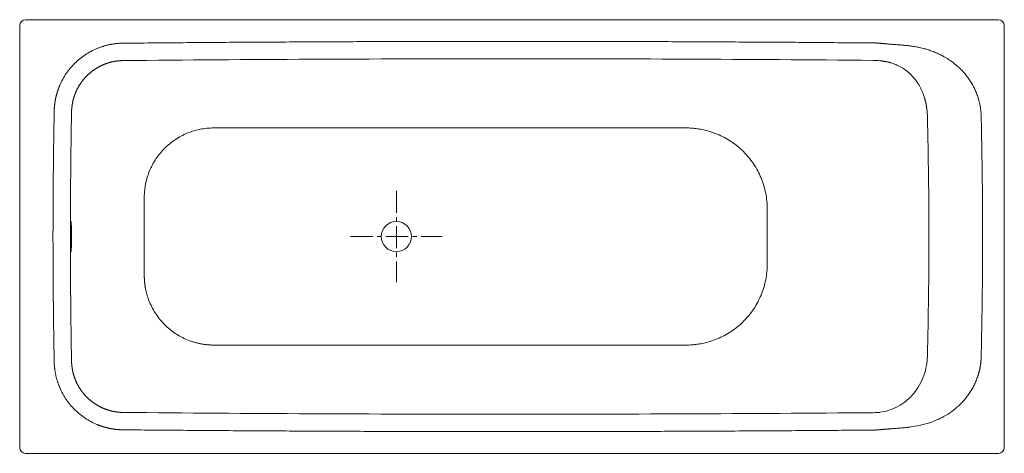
# Model space of a CAD drawing. Header units: millimetres. Extents: x 631 to 2330, y 458 to 1207.
import ezdxf

# ---------------------------------------------------------------- set-up
doc = ezdxf.new("R2010")
doc.units = ezdxf.units.MM
doc.header["$LTSCALE"] = 4
doc.header["$MEASUREMENT"] = 0
doc.linetypes.add('MITTE', pattern=[50.8, 31.75, -6.35, 6.35, -6.35])
doc.layers.get('0').update_dxf_attribs({"lineweight": 20})
doc.layers.add('Kontur 2', color=8, linetype='Continuous', lineweight=9)
doc.layers.add('mittellinien_aktuell', color=7, linetype='MITTE', lineweight=9)

msp = doc.modelspace()

# ---------------------------------------------------------------- linework, layer by layer
for p, q in [((641.4, 1206.6), (2320.4, 1206.6)), ((631.4, 467.6), (631.4, 1196.6)), ((2330.4, 1196.6), (2330.4, 467.6)), ((2320.4, 457.6), (641.4, 457.6))]:
    msp.add_line(p, q)
msp.add_circle((1281.4, 832.1), 26)
for centre, start, end in [((641.4, 1196.6), 90, 180), ((2320.4, 1196.6), 0, 90), ((641.4, 467.6), 180, 270), ((2320.4, 467.6), 270, 0)]:
    msp.add_arc(centre, 10, start, end)
for points in [[(2104.1, 1136.4), (1888.4, 1138.3), (1457.1, 1140.1), (1025.8, 1138), (810.1, 1136)], [(2115.4, 1135.8), (2111.6, 1136.2), (2107.8, 1136.4), (2104.1, 1136.4)], [(721, 1047.7), (718.3, 904), (718.3, 760.3), (721, 616.6)], [(2197.8, 1038.6), (2201.1, 901), (2201.1, 763.3), (2197.8, 625.6)], [(810.1, 528.3), (1025.8, 526.3), (1457.1, 524.2), (1888.4, 526), (2104.1, 527.8)], [(2104.1, 527.8), (2107.8, 527.9), (2111.6, 528.1), (2115.4, 528.4)]]:
    msp.add_open_spline(points, degree=3)
for points, knots in [([(810.1, 1136), (809.8, 1136), (809.2, 1136), (808.2, 1136), (807.3, 1135.9), (806.3, 1135.9), (805.3, 1135.8), (804.4, 1135.8), (803.4, 1135.7), (802.4, 1135.6), (801.4, 1135.5), (800.5, 1135.4), (799.5, 1135.3), (798.5, 1135.1), (797.5, 1135), (796.5, 1134.8), (795.5, 1134.7), (794.5, 1134.5), (793.5, 1134.3), (792.5, 1134.1), (791.5, 1133.9), (790.5, 1133.7), (789.5, 1133.4), (788.5, 1133.2), (787.5, 1132.9), (786.5, 1132.6), (785.5, 1132.3), (784.5, 1132), (783.5, 1131.7), (782.5, 1131.4), (781.5, 1131.1), (780.5, 1130.7), (779.6, 1130.4), (778.6, 1130), (777.6, 1129.6), (776.6, 1129.2), (775.6, 1128.8), (774.6, 1128.3), (773.6, 1127.9), (772.7, 1127.5), (771.7, 1127), (770.7, 1126.5), (769.8, 1126), (768.8, 1125.5), (767.9, 1125), (766.9, 1124.5), (766, 1123.9), (765, 1123.4), (764.1, 1122.8), (763.1, 1122.3), (762.2, 1121.7), (761.3, 1121.1), (760.4, 1120.5), (759.5, 1119.8), (758.6, 1119.2), (757.7, 1118.6), (756.8, 1117.9), (755.9, 1117.2), (755.1, 1116.6), (754.2, 1115.9), (753.4, 1115.2), (752.5, 1114.4), (751.7, 1113.7), (750.8, 1113), (750, 1112.2), (749.2, 1111.5), (748.4, 1110.7), (747.6, 1109.9), (746.8, 1109.2), (746.1, 1108.4), (745.3, 1107.6), (744.6, 1106.8), (743.8, 1105.9), (743.1, 1105.1), (742.4, 1104.3), (741.6, 1103.4), (740.9, 1102.6), (740.3, 1101.7), (739.6, 1100.8), (738.9, 1100), (738.3, 1099.1), (737.6, 1098.2), (737, 1097.3), (736.4, 1096.4), (735.8, 1095.5), (735.2, 1094.5), (734.6, 1093.6), (734, 1092.7), (733.4, 1091.7), (732.9, 1090.8), (732.4, 1089.9), (731.8, 1088.9), (731.3, 1088), (730.8, 1087), (730.3, 1086), (729.9, 1085.1), (729.4, 1084.1), (729, 1083.1), (728.5, 1082.1), (728.1, 1081.2), (727.7, 1080.2), (727.3, 1079.2), (726.9, 1078.2), (726.5, 1077.2), (726.2, 1076.2), (725.8, 1075.2), (725.5, 1074.2), (725.2, 1073.2), (724.9, 1072.3), (724.6, 1071.3), (724.3, 1070.3), (724, 1069.3), (723.7, 1068.3), (723.5, 1067.3), (723.3, 1066.3), (723, 1065.3), (722.8, 1064.3), (722.6, 1063.3), (722.4, 1062.3), (722.3, 1061.3), (722.1, 1060.3), (721.9, 1059.3), (721.8, 1058.3), (721.7, 1057.4), (721.6, 1056.4), (721.4, 1055.4), (721.3, 1054.4), (721.3, 1053.4), (721.2, 1052.5), (721.1, 1051.5), (721.1, 1050.5), (721, 1049.6), (721, 1048.6), (721, 1048), (721, 1047.7)], [0, 0, 0, 0, 0.006862, 0.013753, 0.020672, 0.027621, 0.034598, 0.041603, 0.048636, 0.055697, 0.062786, 0.069902, 0.077045, 0.084214, 0.09141, 0.098632, 0.10588, 0.113154, 0.120452, 0.127776, 0.135123, 0.142495, 0.149891, 0.15731, 0.164753, 0.172218, 0.179705, 0.187214, 0.194744, 0.202296, 0.209868, 0.21746, 0.225072, 0.232703, 0.240353, 0.248022, 0.255708, 0.263412, 0.271133, 0.27887, 0.286623, 0.294391, 0.302175, 0.309972, 0.317784, 0.325609, 0.333447, 0.341297, 0.349159, 0.357031, 0.364915, 0.372808, 0.380711, 0.388623, 0.396543, 0.404471, 0.412406, 0.420348, 0.428296, 0.436249, 0.444207, 0.452169, 0.460134, 0.468103, 0.476074, 0.484047, 0.492021, 0.499996, 0.507971, 0.515945, 0.523918, 0.531889, 0.539858, 0.547823, 0.555785, 0.563743, 0.571696, 0.579644, 0.587586, 0.595521, 0.603449, 0.611369, 0.619281, 0.627184, 0.635078, 0.642961, 0.650834, 0.658696, 0.666546, 0.674384, 0.682209, 0.690021, 0.697819, 0.705602, 0.713371, 0.721124, 0.728861, 0.736582, 0.744286, 0.751972, 0.759641, 0.767291, 0.774922, 0.782535, 0.790127, 0.797699, 0.805251, 0.812781, 0.820291, 0.827778, 0.835243, 0.842685, 0.850105, 0.857501, 0.864873, 0.872221, 0.879544, 0.886843, 0.894117, 0.901365, 0.908587, 0.915783, 0.922953, 0.930096, 0.937212, 0.944301, 0.951362, 0.958396, 0.965401, 0.972378, 0.979327, 0.986247, 0.993138, 1, 1, 1, 1]), ([(2197.8, 1038.6), (2197.8, 1038.9), (2197.8, 1039.5), (2197.8, 1040.4), (2197.7, 1041.3), (2197.7, 1042.3), (2197.6, 1043.2), (2197.6, 1044.1), (2197.5, 1045.1), (2197.4, 1046.1), (2197.4, 1047.1), (2197.3, 1048.1), (2197.2, 1049.1), (2197.1, 1050.1), (2196.9, 1051.1), (2196.8, 1052.2), (2196.7, 1053.3), (2196.5, 1054.3), (2196.4, 1055.4), (2196.2, 1056.5), (2196, 1057.6), (2195.8, 1058.8), (2195.6, 1059.9), (2195.4, 1061), (2195.1, 1062.2), (2194.9, 1063.4), (2194.6, 1064.5), (2194.3, 1065.7), (2194, 1066.9), (2193.7, 1068.1), (2193.4, 1069.3), (2193, 1070.6), (2192.5, 1072.4), (2191.6, 1075.1), (2190.3, 1078.8), (2188.6, 1083), (2186.5, 1087.6), (2184.1, 1092.1), (2181.7, 1096.1), (2179.5, 1099.3), (2177, 1102.9), (2174, 1106.6), (2170, 1111), (2165.7, 1115), (2161, 1118.8), (2156.4, 1122.1), (2151.8, 1124.8), (2147.5, 1127.1), (2143.2, 1129), (2139, 1130.7), (2135.8, 1131.8), (2133.4, 1132.5), (2131.9, 1132.9), (2130.5, 1133.2), (2129, 1133.6), (2127.5, 1133.9), (2126.1, 1134.2), (2124.6, 1134.5), (2123.2, 1134.8), (2121.8, 1135), (2120.3, 1135.2), (2118.9, 1135.4), (2117.5, 1135.6), (2116.6, 1135.7), (2116.1, 1135.7)], [0, 0, 0, 0, 0.006099, 0.01229, 0.018573, 0.024948, 0.031418, 0.037982, 0.044642, 0.051399, 0.058252, 0.065203, 0.072252, 0.079401, 0.08665, 0.093999, 0.101449, 0.109002, 0.116656, 0.124414, 0.132275, 0.14024, 0.14831, 0.156485, 0.164765, 0.17315, 0.181642, 0.190241, 0.198945, 0.207757, 0.216676, 0.225703, 0.234836, 0.258311, 0.286238, 0.318694, 0.355745, 0.396081, 0.4304, 0.458582, 0.480555, 0.526701, 0.565053, 0.612606, 0.657178, 0.698752, 0.737343, 0.772354, 0.805647, 0.837288, 0.867359, 0.878179, 0.888879, 0.899462, 0.909933, 0.920297, 0.930559, 0.940725, 0.9508, 0.960789, 0.970698, 0.980532, 0.990297, 1, 1, 1, 1]), ([(720.6, 850.4), (720.6, 851.6), (720.5, 852.7), (720.4, 854.1), (720.4, 854.6), (720.3, 855.4), (720.3, 855.8), (720.2, 856.7), (720.1, 857.2), (720, 857.7), (720, 857.8), (720, 857.9), (720, 857.9), (719.9, 858.1), (719.9, 858.1), (719.8, 858.1), (719.7, 858), (719.7, 857.6), (719.7, 857.5), (719.6, 857.3), (719.6, 857.2), (719.6, 856.8), (719.5, 856.3), (719.5, 855.6), (719.5, 855), (719.5, 854.8), (719.4, 854.3), (719.4, 854.1), (719.4, 852.9), (719.3, 851.9), (719.3, 850.1), (719.3, 849.5), (719.3, 848.5), (719.3, 848.1), (719.2, 847.4), (719.2, 847.1), (719.2, 845.3), (719.2, 843.9), (719.2, 841.9), (719.2, 841.5), (719.2, 840.7), (719.2, 840.3), (719.2, 839.1), (719.2, 838.2), (719.1, 835.7), (719.1, 834.1), (719.1, 831.5), (719.1, 830.6), (719.1, 828.9), (719.1, 828.1), (719.2, 826.4), (719.2, 825.6), (719.2, 824), (719.2, 823.2), (719.2, 820.8), (719.2, 819.3), (719.2, 817.2), (719.3, 816.5), (719.3, 815.1), (719.3, 814.5), (719.3, 812.7), (719.4, 811.6), (719.4, 810.4), (719.4, 810.2), (719.4, 809.7), (719.5, 809.5), (719.5, 808.9), (719.5, 808.5), (719.6, 807.9), (719.6, 807.6), (719.6, 807.2), (719.6, 807.1), (719.7, 806.9), (719.7, 806.8), (719.7, 806.3), (719.8, 806.2), (719.9, 806.1), (719.9, 806.2), (720, 806.3), (720, 806.3), (720, 806.4), (720, 806.5), (720.1, 806.9), (720.2, 807.4), (720.3, 808.2), (720.3, 808.4), (720.3, 808.7), (720.3, 808.9), (720.4, 809.5), (720.4, 809.9), (720.5, 811.3), (720.6, 812.4), (720.6, 813.9), (720.6, 814.2), (720.7, 814.8), (720.7, 815.1), (720.7, 816.1), (720.7, 816.8), (720.8, 818.2), (720.8, 818.9), (720.9, 820.4), (720.9, 821.2), (720.9, 823.6), (721, 825.2), (721, 827.7), (721, 828.5), (721, 830.2), (721, 831.1), (721, 833.6), (721, 835.3), (721, 837.8), (721, 838.7), (720.9, 840.3), (720.9, 841.1), (720.9, 842.7), (720.9, 843.4), (720.8, 844.9), (720.8, 845.7), (720.7, 847.8), (720.7, 849.2), (720.6, 850.4)], [0, 0, 0, 0, 0.03125, 0.03125, 0.046875, 0.046875, 0.0625, 0.0625, 0.09375, 0.09375, 0.101563, 0.101563, 0.109375, 0.109375, 0.125, 0.125, 0.15625, 0.15625, 0.164063, 0.164063, 0.171875, 0.171875, 0.1875, 0.203125, 0.203125, 0.210938, 0.210938, 0.21875, 0.21875, 0.25, 0.25, 0.265625, 0.265625, 0.273438, 0.273438, 0.28125, 0.28125, 0.3125, 0.3125, 0.320313, 0.320313, 0.328125, 0.328125, 0.34375, 0.34375, 0.375, 0.375, 0.390625, 0.390625, 0.40625, 0.40625, 0.421875, 0.421875, 0.4375, 0.4375, 0.46875, 0.46875, 0.484375, 0.484375, 0.5, 0.5, 0.53125, 0.53125, 0.539063, 0.539063, 0.546875, 0.546875, 0.5625, 0.5625, 0.578125, 0.578125, 0.585938, 0.585938, 0.59375, 0.59375, 0.625, 0.625, 0.640625, 0.640625, 0.648438, 0.648438, 0.65625, 0.65625, 0.6875, 0.6875, 0.695313, 0.695313, 0.703125, 0.703125, 0.71875, 0.71875, 0.75, 0.75, 0.757813, 0.757813, 0.765625, 0.765625, 0.78125, 0.78125, 0.796875, 0.796875, 0.8125, 0.8125, 0.84375, 0.84375, 0.859375, 0.859375, 0.875, 0.875, 0.90625, 0.90625, 0.921875, 0.921875, 0.9375, 0.9375, 0.953125, 0.953125, 0.96875, 0.96875, 1, 1, 1, 1]), ([(721, 616.6), (721, 616.3), (721, 615.6), (721, 614.7), (721.1, 613.7), (721.1, 612.8), (721.2, 611.8), (721.3, 610.8), (721.3, 609.8), (721.4, 608.9), (721.6, 607.9), (721.7, 606.9), (721.8, 605.9), (721.9, 604.9), (722.1, 604), (722.3, 603), (722.4, 602), (722.6, 601), (722.8, 600), (723, 599), (723.3, 598), (723.5, 597), (723.7, 596), (724, 595), (724.3, 594), (724.6, 593), (724.9, 592), (725.2, 591), (725.5, 590), (725.8, 589), (726.2, 588), (726.5, 587.1), (726.9, 586.1), (727.3, 585.1), (727.7, 584.1), (728.1, 583.1), (728.5, 582.1), (729, 581.1), (729.4, 580.2), (729.9, 579.2), (730.3, 578.2), (730.8, 577.3), (731.3, 576.3), (731.8, 575.4), (732.4, 574.4), (732.9, 573.5), (733.4, 572.5), (734, 571.6), (734.6, 570.7), (735.2, 569.7), (735.8, 568.8), (736.4, 567.9), (737, 567), (737.6, 566.1), (738.3, 565.2), (738.9, 564.3), (739.6, 563.4), (740.3, 562.6), (740.9, 561.7), (741.6, 560.9), (742.4, 560), (743.1, 559.2), (743.8, 558.3), (744.6, 557.5), (745.3, 556.7), (746.1, 555.9), (746.8, 555.1), (747.6, 554.3), (748.4, 553.5), (749.2, 552.8), (750, 552), (750.8, 551.3), (751.7, 550.5), (752.5, 549.8), (753.4, 549.1), (754.2, 548.4), (755.1, 547.7), (755.9, 547), (756.8, 546.4), (757.7, 545.7), (758.6, 545.1), (759.5, 544.4), (760.4, 543.8), (761.3, 543.2), (762.2, 542.6), (763.1, 542), (764.1, 541.4), (765, 540.9), (766, 540.3), (766.9, 539.8), (767.9, 539.3), (768.8, 538.7), (769.8, 538.2), (770.7, 537.8), (771.7, 537.3), (772.7, 536.8), (773.6, 536.4), (774.6, 535.9), (775.6, 535.5), (776.6, 535.1), (777.6, 534.7), (778.6, 534.3), (779.6, 533.9), (780.5, 533.6), (781.5, 533.2), (782.5, 532.9), (783.5, 532.5), (784.5, 532.2), (785.5, 531.9), (786.5, 531.6), (787.5, 531.4), (788.5, 531.1), (789.5, 530.8), (790.5, 530.6), (791.5, 530.4), (792.5, 530.2), (793.5, 530), (794.5, 529.8), (795.5, 529.6), (796.5, 529.4), (797.5, 529.3), (798.5, 529.1), (799.5, 529), (800.5, 528.9), (801.4, 528.8), (802.4, 528.7), (803.4, 528.6), (804.4, 528.5), (805.3, 528.4), (806.3, 528.4), (807.3, 528.3), (808.2, 528.3), (809.2, 528.3), (809.8, 528.3), (810.1, 528.3)], [0, 0, 0, 0, 0.006862, 0.013753, 0.020673, 0.027622, 0.034599, 0.041604, 0.048638, 0.055699, 0.062788, 0.069904, 0.077047, 0.084217, 0.091413, 0.098635, 0.105883, 0.113157, 0.120456, 0.127779, 0.135127, 0.142499, 0.149895, 0.157315, 0.164757, 0.172222, 0.179709, 0.187219, 0.194749, 0.202301, 0.209873, 0.217465, 0.225078, 0.232709, 0.240359, 0.248028, 0.255714, 0.263418, 0.271139, 0.278876, 0.286629, 0.294398, 0.302181, 0.309979, 0.317791, 0.325616, 0.333454, 0.341304, 0.349166, 0.357039, 0.364922, 0.372816, 0.380719, 0.388631, 0.396551, 0.404479, 0.412414, 0.420356, 0.428304, 0.436257, 0.444215, 0.452177, 0.460142, 0.468111, 0.476082, 0.484055, 0.492029, 0.500004, 0.507979, 0.515953, 0.523926, 0.531897, 0.539866, 0.547831, 0.555793, 0.563751, 0.571704, 0.579652, 0.587594, 0.595529, 0.603457, 0.611377, 0.619289, 0.627192, 0.635085, 0.642969, 0.650841, 0.658703, 0.666553, 0.674391, 0.682216, 0.690028, 0.697825, 0.705609, 0.713377, 0.72113, 0.728867, 0.736588, 0.744292, 0.751978, 0.759647, 0.767297, 0.774928, 0.78254, 0.790132, 0.797704, 0.805256, 0.812786, 0.820295, 0.827782, 0.835247, 0.84269, 0.850109, 0.857505, 0.864877, 0.872224, 0.879548, 0.886846, 0.89412, 0.901368, 0.90859, 0.915786, 0.922955, 0.930098, 0.937214, 0.944303, 0.951364, 0.958397, 0.965402, 0.972379, 0.979328, 0.986247, 0.993138, 1, 1, 1, 1]), ([(2115.7, 528.5), (2120.9, 529.1), (2126.1, 530.2), (2136.5, 533.6), (2141.8, 535.7), (2151.9, 541.2), (2156.7, 544.5), (2165.9, 552.1), (2170.2, 556.3), (2177.9, 565.6), (2181.4, 570.7), (2187.3, 581.2), (2189.7, 586.7), (2193.7, 597.9), (2195.1, 603.5), (2197.1, 614.7), (2197.6, 620.3), (2197.7, 625.6)], [0, 0, 0, 0, 0.125, 0.125, 0.25, 0.25, 0.375, 0.375, 0.5, 0.5, 0.625, 0.625, 0.75, 0.75, 0.875, 0.875, 1, 1, 1, 1])]:
    msp.add_open_spline(points, degree=3, knots=knots)
at = {"layer": 'Kontur 2'}
for points, knots in [([(691, 1048.2), (691, 1048.6), (691, 1049.3), (691, 1050.3), (691.1, 1051.3), (691.1, 1052.3), (691.2, 1053.3), (691.2, 1054.3), (691.3, 1055.3), (691.4, 1056.3), (691.5, 1057.3), (691.6, 1058.3), (691.7, 1059.3), (691.8, 1060.3), (691.9, 1061.3), (692.1, 1062.3), (692.2, 1063.3), (692.3, 1064.3), (692.5, 1065.3), (692.7, 1066.3), (692.8, 1067.3), (693, 1068.3), (693.2, 1069.2), (693.4, 1070.2), (693.6, 1071.2), (693.8, 1072.2), (694, 1073.2), (694.3, 1074.1), (694.5, 1075.1), (694.8, 1076.1), (695, 1077), (695.3, 1078), (695.6, 1079), (695.8, 1079.9), (696.1, 1080.9), (696.4, 1081.9), (696.7, 1082.8), (697, 1083.8), (697.4, 1084.7), (697.7, 1085.7), (698, 1086.6), (698.4, 1087.6), (698.7, 1088.5), (699.1, 1089.5), (699.5, 1090.4), (699.8, 1091.3), (700.2, 1092.3), (702, 1096.5), (705.5, 1103.7), (711.6, 1113.6), (718.5, 1122.8), (726.4, 1131.4), (735, 1139.2), (744.3, 1146), (754.2, 1152), (761.9, 1155.6), (766.9, 1157.6), (768.9, 1158.4), (771, 1159.2), (773.1, 1159.9), (775.2, 1160.6), (777.3, 1161.2), (779.4, 1161.8), (781.5, 1162.4), (783.7, 1162.9), (785.8, 1163.4), (787.9, 1163.8), (790.1, 1164.2), (792.3, 1164.6), (794.4, 1164.9), (796.6, 1165.2), (798.8, 1165.4), (801, 1165.6), (803.2, 1165.8), (805.4, 1165.9), (807.6, 1166), (809.1, 1166), (809.9, 1166)], [0, 0, 0, 0, 0.0055, 0.010991, 0.016475, 0.02195, 0.027419, 0.03288, 0.038335, 0.043784, 0.049227, 0.054664, 0.060096, 0.065524, 0.070948, 0.076367, 0.081783, 0.087196, 0.092606, 0.098014, 0.10342, 0.108824, 0.114228, 0.11963, 0.125032, 0.130434, 0.135836, 0.141239, 0.146643, 0.152049, 0.157457, 0.162867, 0.168279, 0.173695, 0.179114, 0.184537, 0.189965, 0.195397, 0.200834, 0.206276, 0.211724, 0.217179, 0.222639, 0.228107, 0.233582, 0.239065, 0.244556, 0.250055, 0.312831, 0.375022, 0.437216, 0.500001, 0.562777, 0.624968, 0.687162, 0.749948, 0.761981, 0.773977, 0.785938, 0.797869, 0.809774, 0.821657, 0.833521, 0.845372, 0.857212, 0.869047, 0.880879, 0.892714, 0.904555, 0.916407, 0.928273, 0.940158, 0.952065, 0.963999, 0.975964, 0.987963, 1, 1, 1, 1]), ([(809.9, 1166), (818, 1166.1), (834.3, 1166.2), (858.7, 1166.4), (883.1, 1166.7), (907.6, 1166.9), (932, 1167), (956.4, 1167.2), (980.8, 1167.4), (1005.3, 1167.6), (1029.7, 1167.7), (1054.1, 1167.9), (1078.5, 1168), (1102.9, 1168.1), (1127.4, 1168.3), (1151.8, 1168.4), (1176.2, 1168.5), (1200.6, 1168.6), (1225.1, 1168.7), (1249.5, 1168.8), (1273.9, 1168.8), (1298.3, 1168.9), (1322.8, 1169), (1347.2, 1169), (1371.6, 1169), (1396, 1169.1), (1420.5, 1169.1), (1444.9, 1169.1), (1469.3, 1169.1), (1493.7, 1169.1), (1518.2, 1169.1), (1542.6, 1169.1), (1567, 1169.1), (1591.4, 1169), (1615.9, 1169), (1640.3, 1169), (1664.7, 1168.9), (1689.1, 1168.8), (1713.6, 1168.8), (1738, 1168.7), (1762.4, 1168.6), (1786.8, 1168.5), (1811.2, 1168.4), (1835.7, 1168.3), (1860.1, 1168.1), (1884.5, 1168), (1908.9, 1167.9), (1933.4, 1167.7), (1957.8, 1167.6), (1982.2, 1167.4), (2006.6, 1167.2), (2031.1, 1167), (2055.5, 1166.8), (2079.9, 1166.6), (2096.2, 1166.5), (2104.3, 1166.4)], [0, 0, 0, 0, 0.018868, 0.037737, 0.056605, 0.075473, 0.094342, 0.11321, 0.132078, 0.150946, 0.169814, 0.188682, 0.20755, 0.226418, 0.245286, 0.264154, 0.283022, 0.30189, 0.320757, 0.339625, 0.358493, 0.377361, 0.396228, 0.415096, 0.433964, 0.452831, 0.471699, 0.490567, 0.509434, 0.528302, 0.54717, 0.566037, 0.584905, 0.603773, 0.622641, 0.641508, 0.660376, 0.679244, 0.698111, 0.716979, 0.735847, 0.754715, 0.773583, 0.792451, 0.811319, 0.830187, 0.849055, 0.867923, 0.886791, 0.905659, 0.924527, 0.943395, 0.962263, 0.981132, 1, 1, 1, 1]), ([(2104.3, 1166.4), (2104.8, 1166.4), (2105.6, 1166.4), (2106.9, 1166.4), (2108.1, 1166.4), (2109.4, 1166.3), (2110.6, 1166.3), (2111.9, 1166.2), (2113.1, 1166.1), (2114.4, 1166), (2115.7, 1165.9), (2116.9, 1165.8), (2118.2, 1165.7), (2119, 1165.6), (2119.4, 1165.5)], [0, 0, 0, 0, 0.0835332, 0.1670106, 0.2504379, 0.333821, 0.4171657, 0.5004781, 0.5837638, 0.6670288, 0.7502791, 0.8335204, 0.9167588, 1, 1, 1, 1]), ([(2119.4, 1165.5), (2119.8, 1165.5), (2120.5, 1165.4), (2121.7, 1165.3), (2123, 1165.2), (2124.5, 1165.1), (2126.1, 1164.9), (2127.8, 1164.8), (2129.7, 1164.6), (2131.7, 1164.5), (2133.9, 1164.3), (2136.2, 1164.1), (2138.7, 1163.9), (2141.3, 1163.7), (2144.2, 1163.5), (2147.3, 1163.3), (2150.6, 1163), (2153.8, 1162.8), (2156.7, 1162.5), (2159.6, 1162.2), (2162.3, 1162), (2164.8, 1161.7), (2167.2, 1161.4), (2171.6, 1160.8), (2178, 1159.8), (2186.2, 1158.1), (2194.2, 1156.1), (2201.9, 1153.7), (2209.3, 1151), (2216.5, 1148), (2224.1, 1144.2), (2232.3, 1139.5), (2240.8, 1133.7), (2248.2, 1127.7), (2254.7, 1121.7), (2260.2, 1115.9), (2265.3, 1109.8), (2270.1, 1103.2), (2274.5, 1096.3), (2278.4, 1089), (2281.8, 1081.5), (2284, 1075.7), (2285.3, 1071.7), (2285.9, 1069.7), (2286.5, 1067.6), (2287, 1065.6), (2287.5, 1063.5), (2288, 1061.5), (2288.4, 1059.5), (2288.8, 1057.4), (2289.1, 1055.3), (2289.5, 1053.3), (2289.7, 1051.2), (2289.9, 1049.1), (2290.1, 1047.1), (2290.3, 1045), (2290.4, 1042.9), (2290.4, 1041.5), (2290.5, 1040.8)], [0, 0, 0, 0, 0.004435, 0.009467, 0.015094, 0.021316, 0.028135, 0.03555, 0.043561, 0.052168, 0.061371, 0.071171, 0.081567, 0.092559, 0.104147, 0.118727, 0.132676, 0.145995, 0.158683, 0.170741, 0.182171, 0.192972, 0.203145, 0.212691, 0.249227, 0.284854, 0.319645, 0.353679, 0.387041, 0.41982, 0.452112, 0.495679, 0.539103, 0.582653, 0.616921, 0.650825, 0.684502, 0.718091, 0.75332, 0.788305, 0.823212, 0.858209, 0.867227, 0.87621, 0.885161, 0.894083, 0.902979, 0.911852, 0.920705, 0.929541, 0.938363, 0.947175, 0.955979, 0.964779, 0.973578, 0.982379, 0.991186, 1, 1, 1, 1]), ([(691, 616), (690.9, 619.6), (690.8, 626.8), (690.6, 637.6), (690.4, 648.4), (690.2, 659.3), (690.1, 670.1), (689.9, 680.9), (689.8, 691.7), (689.7, 702.5), (689.6, 713.3), (689.4, 724.1), (689.4, 734.9), (689.3, 745.7), (689.2, 756.5), (689.1, 767.3), (689.1, 778.1), (689, 788.9), (689, 799.7), (689, 810.5), (688.9, 821.3), (688.9, 832.1), (688.9, 842.9), (689, 853.7), (689, 864.6), (689, 875.4), (689.1, 886.2), (689.1, 897), (689.2, 907.8), (689.3, 918.6), (689.4, 929.4), (689.4, 940.2), (689.6, 951), (689.7, 961.8), (689.8, 972.6), (689.9, 983.4), (690.1, 994.2), (690.2, 1005), (690.4, 1015.8), (690.6, 1026.6), (690.8, 1037.4), (690.9, 1044.6), (691, 1048.2)], [0, 0, 0, 0, 0.025003, 0.050005, 0.075007, 0.100008, 0.12501, 0.15001, 0.175011, 0.200011, 0.225011, 0.250011, 0.275011, 0.30001, 0.325009, 0.350008, 0.375007, 0.400006, 0.425004, 0.450003, 0.475001, 0.5, 0.524999, 0.549997, 0.574996, 0.599994, 0.624993, 0.649992, 0.674991, 0.69999, 0.724989, 0.749989, 0.774989, 0.799989, 0.824989, 0.84999, 0.87499, 0.899992, 0.924993, 0.949995, 0.974997, 1, 1, 1, 1]), ([(2290.5, 1040.8), (2290.5, 1037.8), (2290.7, 1031.8), (2290.9, 1022.7), (2291.1, 1013.6), (2291.2, 1004.5), (2291.4, 995.5), (2291.6, 986.4), (2291.7, 977.3), (2291.9, 968.2), (2292, 959.2), (2292.1, 950.1), (2292.3, 941), (2292.4, 932), (2292.5, 922.9), (2292.6, 913.8), (2292.6, 904.7), (2292.7, 895.7), (2292.8, 886.6), (2292.8, 877.5), (2292.9, 868.4), (2292.9, 859.4), (2292.9, 850.3), (2292.9, 841.2), (2292.9, 832.1), (2292.9, 823.1), (2292.9, 814), (2292.9, 804.9), (2292.9, 795.8), (2292.8, 786.8), (2292.8, 777.7), (2292.7, 768.6), (2292.6, 759.5), (2292.6, 750.5), (2292.5, 741.4), (2292.4, 732.3), (2292.3, 723.2), (2292.1, 714.2), (2292, 705.1), (2291.9, 696), (2291.7, 686.9), (2291.6, 677.9), (2291.4, 668.8), (2291.2, 659.7), (2291.1, 650.7), (2290.9, 641.6), (2290.7, 632.5), (2290.5, 626.5), (2290.5, 623.4)], [0, 0, 0, 0, 0.021743, 0.043485, 0.065227, 0.086969, 0.10871, 0.130451, 0.152191, 0.173931, 0.19567, 0.217409, 0.239148, 0.260887, 0.282625, 0.304363, 0.326101, 0.347839, 0.369577, 0.391314, 0.413051, 0.434789, 0.456526, 0.478263, 0.5, 0.521737, 0.543474, 0.565211, 0.586949, 0.608686, 0.630423, 0.652161, 0.673899, 0.695637, 0.717375, 0.739113, 0.760852, 0.782591, 0.80433, 0.826069, 0.847809, 0.869549, 0.89129, 0.913031, 0.934773, 0.956515, 0.978257, 1, 1, 1, 1]), ([(846.4, 899.6), (846.4, 900.9), (846.5, 903.9), (846.8, 909.3), (847.5, 915.8), (848.9, 924.5), (850.4, 930.7), (852.7, 938.2), (854.1, 941.9), (858.6, 952.8), (862.3, 959.7), (868.8, 969.5), (871.1, 972.7), (876.2, 978.8), (878.8, 981.7), (887.1, 990), (893.1, 995), (903, 1001.5), (906.4, 1003.6), (913.3, 1007.3), (920.4, 1010.6), (927.7, 1013.3), (935.2, 1015.6), (939.1, 1016.5), (950.7, 1018.9), (958.5, 1019.6), (966.4, 1019.6)], [0, 0, 0, 0, 0.020089, 0.046875, 0.085938, 0.125, 0.1875, 0.1875, 0.25, 0.25, 0.375, 0.375, 0.4375, 0.4375, 0.5, 0.5, 0.625, 0.625, 0.6875, 0.6875, 0.75, 0.8125, 0.8125, 0.875, 0.875, 1, 1, 1, 1]), ([(1781.4, 1019.6), (1774.2, 1019.6), (1759.8, 1019.6), (1738.7, 1019.6), (1718.3, 1019.6), (1698.7, 1019.6), (1677.2, 1019.6), (1653.9, 1019.6), (1628.2, 1019.6), (1603, 1019.6), (1577.3, 1019.6), (1552, 1019.6), (1526.3, 1019.6), (1501.1, 1019.6), (1475.4, 1019.6), (1450.2, 1019.6), (1424.5, 1019.6), (1399.3, 1019.6), (1376.5, 1019.6), (1356.8, 1019.6), (1339.8, 1019.6), (1324.3, 1019.6), (1310.2, 1019.6), (1297.4, 1019.6), (1284.7, 1019.6), (1271.9, 1019.6), (1259.2, 1019.6), (1246.5, 1019.6), (1233.7, 1019.6), (1216.8, 1019.6), (1195.6, 1019.6), (1173.1, 1019.6), (1153.4, 1019.6), (1136.4, 1019.6), (1116.6, 1019.6), (1093.9, 1019.6), (1068.6, 1019.6), (1043, 1019.6), (1017.8, 1019.6), (992.1, 1019.6), (975.1, 1019.6), (966.4, 1019.6)], [0, 0, 0, 0, 0.0268273, 0.0527408, 0.0777406, 0.1018277, 0.1250041, 0.1570428, 0.1875068, 0.2195912, 0.25001, 0.2821257, 0.3125136, 0.3446268, 0.3750207, 0.4070535, 0.4375176, 0.4693732, 0.5000302, 0.5212071, 0.5419938, 0.5626063, 0.5782801, 0.5938959, 0.6095415, 0.6251811, 0.6407971, 0.6564581, 0.6720383, 0.6877238, 0.7185461, 0.7502233, 0.7704522, 0.7912513, 0.8126918, 0.8430934, 0.8751399, 0.9054917, 0.9375747, 0.9679335, 1, 1, 1, 1]), ([(1781.4, 1019.6), (1782.9, 1019.6), (1786.4, 1019.6), (1792.7, 1019.2), (1800.3, 1018.4), (1810.4, 1016.8), (1817.6, 1015), (1826.4, 1012.3), (1830.8, 1010.7), (1843.5, 1005.5), (1851.5, 1001.2), (1862.9, 993.6), (1866.6, 990.8), (1873.8, 985), (1880.5, 978.8), (1888.2, 970.4), (1892.4, 965), (1895.2, 961.3), (1896.5, 959.5), (1900.3, 953.7), (1902.7, 949.7), (1907, 941.7), (1909, 937.5), (1911.6, 931.2), (1912.4, 929.1), (1914, 924.8), (1914.7, 922.6), (1916.7, 916.1), (1917.8, 911.6), (1919.6, 902.6), (1920.3, 898), (1921.2, 888.9), (1921.4, 884.3), (1921.4, 879.6)], [0, 0, 0, 0, 0.020089, 0.046875, 0.085938, 0.125, 0.1875, 0.1875, 0.25, 0.25, 0.375, 0.375, 0.4375, 0.4375, 0.5, 0.5625, 0.59375, 0.59375, 0.625, 0.625, 0.6875, 0.6875, 0.75, 0.75, 0.78125, 0.78125, 0.8125, 0.8125, 0.875, 0.875, 0.9375, 0.9375, 1, 1, 1, 1]), ([(846.4, 899.6), (846.4, 896.8), (846.4, 891.2), (846.4, 882.8), (846.4, 874.3), (846.4, 863.1), (846.4, 849.1), (846.4, 832.2), (846.4, 815.3), (846.4, 798.4), (846.4, 781.5), (846.4, 770.3), (846.4, 764.6)], [0, 0, 0, 0, 0.062542, 0.124991, 0.187391, 0.249787, 0.374716, 0.499583, 0.624611, 0.749703, 0.874753, 1, 1, 1, 1]), ([(1921.4, 879.6), (1921.4, 878.9), (1921.4, 877.2), (1921.4, 874.5), (1921.4, 870.8), (1921.4, 865.2), (1921.4, 860.5), (1921.4, 853.1), (1921.4, 846.8), (1921.4, 837.9), (1921.4, 830), (1921.4, 819.8), (1921.4, 810.4), (1921.4, 802.9), (1921.4, 799), (1921.4, 795.5), (1921.4, 792.5), (1921.4, 789.2), (1921.4, 787), (1921.4, 785.5), (1921.4, 784.8), (1921.4, 784.6)], [0, 0, 0, 0, 0.0226, 0.052734, 0.085693, 0.140625, 0.228516, 0.234375, 0.375, 0.427734, 0.515625, 0.625, 0.75, 0.8125, 0.859375, 0.875, 0.923828, 0.953125, 0.979911, 0.993304, 1, 1, 1, 1]), ([(1921.4, 784.6), (1921.4, 775.4), (1920.5, 766.3), (1918.3, 755.1), (1917.8, 752.9), (1916.7, 748.5), (1916.1, 746.2), (1914.1, 739.7), (1912.5, 735.3), (1909, 726.8), (1907.1, 722.7), (1902.8, 714.6), (1900.4, 710.7), (1895.4, 703.1), (1892.6, 699.4), (1886.8, 692.3), (1877.5, 682.1), (1867, 673.4), (1855.5, 665.7), (1851.5, 663.4), (1843.4, 659), (1835.2, 655.1), (1826.6, 652), (1817.9, 649.4), (1813.4, 648.2), (1806, 646.8), (1800.4, 645.8), (1792.7, 645), (1786.4, 644.7), (1782.9, 644.6), (1781.4, 644.6)], [0, 0, 0, 0, 0.125, 0.125, 0.15625, 0.15625, 0.1875, 0.1875, 0.25, 0.25, 0.3125, 0.3125, 0.375, 0.375, 0.4375, 0.4375, 0.5, 0.625, 0.625, 0.6875, 0.6875, 0.75, 0.8125, 0.8125, 0.875, 0.875, 0.914062, 0.953125, 0.979911, 1, 1, 1, 1]), ([(846.4, 764.6), (846.4, 764.3), (846.4, 763.5), (846.5, 762.4), (846.5, 761.3), (846.5, 760.1), (846.6, 759), (846.6, 757.9), (846.7, 756.7), (846.8, 755.6), (846.9, 754.5), (847, 753.4), (847.1, 752.3), (847.2, 751.1), (847.3, 750), (847.5, 748.9), (847.6, 747.8), (847.8, 746.7), (848, 745.6), (848.1, 744.4), (848.3, 743.3), (848.5, 742.2), (849.1, 739.6), (850, 735.4), (851.6, 729.7), (853.4, 724.1), (856.3, 716.8), (860.5, 707.9), (866.6, 697.8), (873.6, 688.3), (881.5, 679.6), (890.2, 671.7), (899.7, 664.6), (909.8, 658.6), (918.7, 654.4), (926, 651.6), (931.6, 649.7), (937.3, 648.2), (941.9, 647.2), (945.2, 646.5), (947.3, 646.2), (949.5, 645.8), (951.6, 645.6), (953.7, 645.3), (955.8, 645.1), (958, 644.9), (960.1, 644.8), (962.2, 644.7), (964.3, 644.6), (965.7, 644.6), (966.4, 644.6)], [0, 0, 0, 0, 0.005987, 0.011972, 0.017955, 0.023937, 0.029918, 0.035897, 0.041875, 0.047853, 0.05383, 0.059807, 0.065783, 0.07176, 0.077736, 0.083713, 0.08969, 0.095668, 0.101647, 0.107626, 0.113607, 0.11959, 0.125573, 0.156839, 0.188084, 0.219331, 0.250608, 0.313109, 0.375643, 0.437926, 0.500228, 0.56287, 0.625456, 0.687818, 0.74996, 0.781453, 0.81278, 0.843995, 0.875149, 0.886663, 0.898135, 0.909569, 0.920967, 0.932332, 0.943668, 0.954976, 0.966261, 0.977524, 0.98877, 1, 1, 1, 1]), ([(966.4, 644.6), (970.6, 644.6), (978.8, 644.6), (990.9, 644.6), (1002.8, 644.6), (1014.4, 644.6), (1025.7, 644.6), (1036.8, 644.6), (1047.5, 644.6), (1058, 644.6), (1070.8, 644.6), (1085.7, 644.6), (1102.7, 644.6), (1122.5, 644.6), (1145, 644.6), (1167.7, 644.6), (1187.5, 644.6), (1204.5, 644.6), (1224.2, 644.6), (1246.8, 644.7), (1265.3, 644.6), (1276.8, 644.6), (1287.6, 644.6), (1304.6, 644.7), (1325.2, 644.6), (1343.1, 644.6), (1358.6, 644.6), (1374.2, 644.6), (1390.1, 644.6), (1406.4, 644.6), (1423, 644.6), (1440.2, 644.6), (1458, 644.6), (1480.5, 644.6), (1508.4, 644.6), (1542.3, 644.6), (1573.6, 644.6), (1601.8, 644.6), (1626.6, 644.6), (1652.7, 644.6), (1681.2, 644.6), (1712.2, 644.6), (1746.1, 644.6), (1769.4, 644.6), (1781.4, 644.6)], [0, 0, 0, 0, 0.015266, 0.030186, 0.04476, 0.058991, 0.072879, 0.086426, 0.099637, 0.112513, 0.125061, 0.146642, 0.167476, 0.187594, 0.219544, 0.25013, 0.27138, 0.29217, 0.312665, 0.344076, 0.375197, 0.380834, 0.386472, 0.414842, 0.443367, 0.462113, 0.481025, 0.50026, 0.519664, 0.539536, 0.559968, 0.581032, 0.602784, 0.625267, 0.663866, 0.705484, 0.750205, 0.779013, 0.809427, 0.841459, 0.875113, 0.914211, 0.955838, 1, 1, 1, 1]), ([(809.9, 498.3), (809.5, 498.3), (808.8, 498.3), (807.8, 498.3), (806.8, 498.3), (805.8, 498.4), (804.8, 498.4), (803.8, 498.5), (802.8, 498.5), (801.8, 498.6), (800.8, 498.7), (799.8, 498.8), (798.8, 498.9), (797.8, 499), (796.8, 499.1), (795.8, 499.2), (794.8, 499.3), (793.8, 499.5), (792.8, 499.6), (791.8, 499.8), (790.8, 499.9), (789.8, 500.1), (788.8, 500.3), (787.9, 500.5), (786.9, 500.7), (785.9, 500.9), (784.9, 501.1), (783.9, 501.3), (783, 501.5), (782, 501.8), (781, 502), (780.1, 502.3), (779.1, 502.6), (778.1, 502.8), (777.2, 503.1), (776.2, 503.4), (775.2, 503.7), (774.3, 504), (773.3, 504.3), (772.4, 504.6), (771.4, 505), (770.5, 505.3), (769.5, 505.6), (768.6, 506), (767.6, 506.4), (766.7, 506.7), (765.7, 507.1), (761.5, 508.8), (754.2, 512.3), (744.3, 518.2), (735, 525.1), (726.4, 532.9), (718.5, 541.4), (711.6, 550.7), (705.5, 560.5), (701.8, 568.2), (699.8, 573.1), (699, 575.2), (698.2, 577.2), (697.4, 579.3), (696.7, 581.4), (696.1, 583.5), (695.5, 585.6), (694.9, 587.7), (694.3, 589.9), (693.8, 592), (693.4, 594.1), (693, 596.3), (692.6, 598.4), (692.2, 600.6), (691.9, 602.8), (691.7, 605), (691.5, 607.2), (691.3, 609.4), (691.1, 611.6), (691, 613.8), (691, 615.3), (691, 616)], [0, 0, 0, 0, 0.0054999, 0.0109913, 0.0164747, 0.0219504, 0.0274188, 0.0328802, 0.0383351, 0.0437838, 0.0492266, 0.0546641, 0.0600965, 0.0655242, 0.0709477, 0.0763672, 0.0817833, 0.0871962, 0.0926064, 0.0980143, 0.1034201, 0.1088244, 0.1142276, 0.1196299, 0.1250318, 0.1304337, 0.135836, 0.1412391, 0.1466432, 0.152049, 0.1574566, 0.1628666, 0.1682793, 0.1736951, 0.1791143, 0.1845374, 0.1899648, 0.1953967, 0.2008337, 0.2062761, 0.2117243, 0.2171786, 0.2226395, 0.2281072, 0.2335823, 0.239065, 0.2445557, 0.2500548, 0.3128312, 0.375022, 0.4372158, 0.5000012, 0.562777, 0.6249676, 0.6871616, 0.7499476, 0.7619812, 0.7739766, 0.7859379, 0.7978691, 0.809774, 0.8216567, 0.8335212, 0.8453717, 0.8572121, 0.8690467, 0.8808793, 0.8927142, 0.9045555, 0.9164071, 0.9282733, 0.940158, 0.9520652, 0.9639991, 0.9759635, 0.9879625, 1, 1, 1, 1]), ([(2290.5, 623.4), (2290.4, 623.1), (2290.4, 622.4), (2290.4, 621.3), (2290.3, 620.2), (2290.3, 619.1), (2290.2, 618.1), (2290.1, 617), (2290, 615.9), (2289.9, 614.9), (2289.8, 613.8), (2289.7, 612.7), (2289.5, 611.7), (2289.4, 610.6), (2289.2, 609.5), (2289.1, 608.5), (2288.9, 607.4), (2288.7, 606.3), (2288.5, 605.3), (2288.3, 604.2), (2288.1, 603.2), (2287.9, 602.1), (2287.6, 601.1), (2287.4, 600), (2287.1, 598.9), (2286.8, 597.9), (2286.5, 596.8), (2286.3, 595.8), (2286, 594.7), (2285.6, 593.7), (2285.3, 592.6), (2285, 591.6), (2283.9, 588.3), (2281.8, 582.8), (2278.4, 575.2), (2274.5, 567.9), (2270.1, 561), (2265.3, 554.5), (2260.2, 548.4), (2254.7, 542.6), (2247, 535.4), (2236.7, 527.4), (2224, 519.8), (2211.1, 513.8), (2198, 509.2), (2184.1, 505.5), (2172.7, 503.6), (2164, 502.5), (2158, 501.9), (2151.2, 501.3), (2145.5, 500.8), (2141, 500.5), (2138.3, 500.3), (2135.6, 500.1), (2133.2, 499.9), (2130.9, 499.7), (2128.8, 499.6), (2126.8, 499.4), (2125, 499.3), (2123.4, 499.1), (2121.9, 499), (2120.6, 498.9), (2119.8, 498.8), (2119.4, 498.7)], [0, 0, 0, 0, 0.004551, 0.009098, 0.013644, 0.018188, 0.022731, 0.027273, 0.031814, 0.036356, 0.040898, 0.045441, 0.049985, 0.054531, 0.059079, 0.06363, 0.068183, 0.072741, 0.077302, 0.081867, 0.086437, 0.091013, 0.095594, 0.100181, 0.104775, 0.109375, 0.113983, 0.118598, 0.123222, 0.127854, 0.132495, 0.137145, 0.141805, 0.176798, 0.211706, 0.246697, 0.281936, 0.315521, 0.349199, 0.383108, 0.417387, 0.482624, 0.547898, 0.604708, 0.663234, 0.723952, 0.78729, 0.809648, 0.835188, 0.863918, 0.895843, 0.908372, 0.920201, 0.93133, 0.941759, 0.951488, 0.960518, 0.968847, 0.976477, 0.983407, 0.989637, 0.995168, 1, 1, 1, 1]), ([(2104.3, 497.8), (2096.2, 497.8), (2079.9, 497.6), (2055.5, 497.4), (2031.1, 497.2), (2006.6, 497.1), (1982.2, 496.9), (1957.8, 496.7), (1933.4, 496.6), (1908.9, 496.4), (1884.5, 496.3), (1860.1, 496.1), (1835.7, 496), (1811.2, 495.9), (1786.8, 495.8), (1762.4, 495.7), (1738, 495.6), (1713.6, 495.5), (1689.1, 495.4), (1664.7, 495.4), (1640.3, 495.3), (1615.9, 495.3), (1591.4, 495.2), (1567, 495.2), (1542.6, 495.2), (1518.2, 495.2), (1493.7, 495.1), (1469.3, 495.1), (1444.9, 495.2), (1420.5, 495.2), (1396, 495.2), (1371.6, 495.2), (1347.2, 495.3), (1322.8, 495.3), (1298.3, 495.4), (1273.9, 495.4), (1249.5, 495.5), (1225.1, 495.6), (1200.6, 495.7), (1176.2, 495.8), (1151.8, 495.9), (1127.4, 496), (1102.9, 496.1), (1078.5, 496.3), (1054.1, 496.4), (1029.7, 496.6), (1005.3, 496.7), (980.8, 496.9), (956.4, 497), (932, 497.2), (907.6, 497.4), (883.1, 497.6), (858.7, 497.8), (834.3, 498), (818, 498.2), (809.9, 498.3)], [0, 0, 0, 0, 0.018868, 0.037737, 0.056605, 0.075473, 0.094341, 0.11321, 0.132078, 0.150946, 0.169814, 0.188682, 0.20755, 0.226418, 0.245285, 0.264153, 0.283021, 0.301889, 0.320757, 0.339624, 0.358492, 0.37736, 0.396228, 0.415095, 0.433963, 0.452831, 0.471698, 0.490566, 0.509434, 0.528301, 0.547169, 0.566037, 0.584904, 0.603772, 0.62264, 0.641508, 0.660375, 0.679243, 0.698111, 0.716979, 0.735846, 0.754714, 0.773582, 0.79245, 0.811318, 0.830186, 0.849054, 0.867922, 0.88679, 0.905658, 0.924527, 0.943395, 0.962263, 0.981132, 1, 1, 1, 1]), ([(2119.4, 498.7), (2119, 498.7), (2118.2, 498.6), (2116.9, 498.5), (2115.7, 498.4), (2114.4, 498.3), (2113.1, 498.2), (2111.9, 498.1), (2110.6, 498), (2109.4, 498), (2108.1, 497.9), (2106.9, 497.9), (2105.6, 497.8), (2104.8, 497.8), (2104.3, 497.8)], [0, 0, 0, 0, 0.083241, 0.16648, 0.249721, 0.332971, 0.416236, 0.499522, 0.582834, 0.666179, 0.749562, 0.832989, 0.916467, 1, 1, 1, 1])]:
    msp.add_open_spline(points, degree=3, knots=knots, dxfattribs=at)
at = {"layer": 'mittellinien_aktuell', "ltscale": 0.3}
for p, q in [((1281.4, 911.1), (1281.4, 753.2)), ((1202.5, 832.1), (1360.4, 832.1))]:
    msp.add_line(p, q, dxfattribs=at)

doc.saveas('drawing.dxf')
